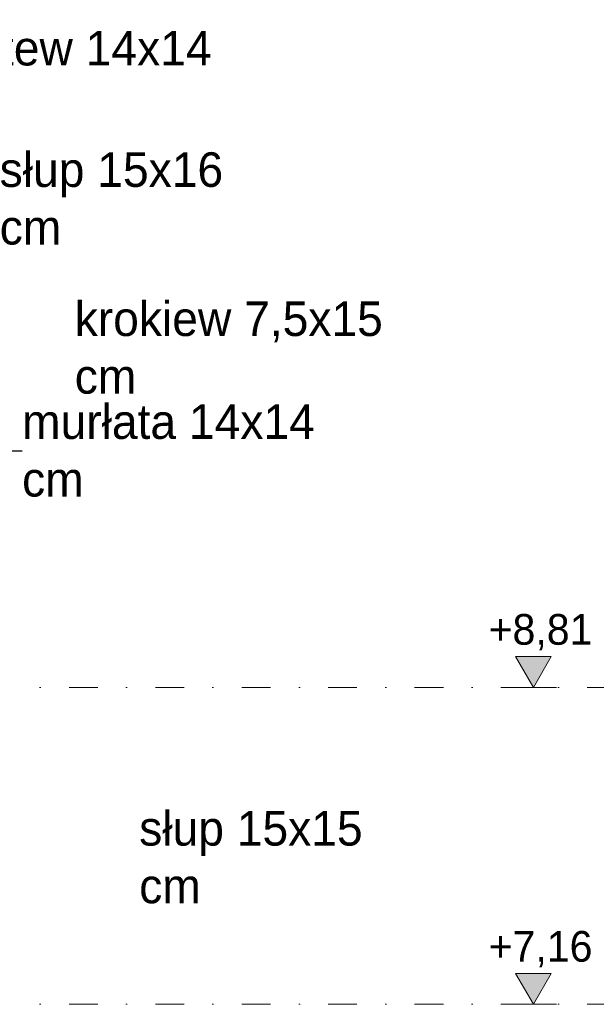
# Model space of a CAD drawing. Extents: x -613240 to -325500, y -25863 to 152403.
# Tile 130 of 254: x -338885 to -335880, y -5170 to -44. Entities that reach past the tile are written whole.
import ezdxf

# ---------------------------------------------------------------- set-up
doc = ezdxf.new("R2010")
doc.units = 0
doc.header["$MEASUREMENT"] = 0
doc.linetypes.add('Dot & Dashed', pattern=[450, 150, -150, 0, -150])
for name, color, linetype, lineweight in [('INWENT KONST. DREWNIANA_Nr_Pióra__21', 7, 'Continuous', 9), ('INWENT OPISY_Nr_Pióra__21', 7, 'Continuous', 9), ('INWENT WYMIARY_Nr_Pióra__21', 7, 'Continuous', 9)]:
    doc.layers.add(name, color=color, linetype=linetype, lineweight=lineweight)
doc.layers.add('INWENT WYMIARY', color=7, linetype='Continuous')
doc.styles.add('GENERATED_STYLE_1', font='txt')
doc.styles.add('GENERATED_STYLE_4', font='txt')
doc.dimstyles.new('GENERATED_STYLE__8', dxfattribs={"dimtxt": 0.18, "dimasz": 182.4, "dimexe": 0.18, "dimexo": 0.0625, "dimgap": 0.09, "dimtad": 0, "dimtih": 1, "dimtoh": 1, "dimdec": 4, "dimzin": 0, "dimdsep": 46, "dimcen": 0.09, "dimadec": 0, "dimazin": 0, "dimtfac": 1, "dimtdec": 4, "dimtmove": 0, "dimatfit": 3, "dimldrblk": 'ARROWHEAD_5', "dimfxl": 0, "dimtolj": 1, "dimtzin": 0, "dimarcsym": 0})

# ---------------------------------------------------------------- blocks, each defined once
blk = doc.blocks.new('Wymiary_95', base_point=(-336208.3, -3519.6))
at = {"layer": 'INWENT WYMIARY_Nr_Pióra__21', "linetype": 'Continuous'}
blk.add_hatch(color=256, dxfattribs=at).paths.add_polyline_path([(-336208.3, -3519.6), (-336301.1, -3359.6), (-336115.5, -3359.6)], flags=0)
for p, q in [((-336208.3, -3519.6), (-336301.1, -3359.6)), ((-336301.1, -3359.6), (-336115.5, -3359.6)), ((-336115.5, -3359.6), (-336208.3, -3519.6)), ((-336208.3, -3519.6), (-336328.3, -3519.6)), ((-336208.3, -3519.6), (-336088.3, -3519.6))]:
    blk.add_line(p, q, dxfattribs=at)
at = {"layer": 'INWENT WYMIARY_Nr_Pióra__21', "insert": (-336441.8, -3327.6), "char_height": 160, "attachment_point": 7, "style": 'GENERATED_STYLE_1'}
blk.add_mtext('{+8,81}', dxfattribs=at)
blk = doc.blocks.new('Wymiary_96', base_point=(-336208.3, -5169.6))
at = {"layer": 'INWENT WYMIARY_Nr_Pióra__21', "linetype": 'Continuous'}
blk.add_hatch(color=256, dxfattribs=at).paths.add_polyline_path([(-336208.3, -5169.6), (-336301.1, -5009.6), (-336115.5, -5009.6)], flags=0)
for p, q in [((-336208.3, -5169.6), (-336301.1, -5009.6)), ((-336301.1, -5009.6), (-336115.5, -5009.6)), ((-336115.5, -5009.6), (-336208.3, -5169.6)), ((-336208.3, -5169.6), (-336328.3, -5169.6)), ((-336208.3, -5169.6), (-336088.3, -5169.6))]:
    blk.add_line(p, q, dxfattribs=at)
at = {"layer": 'INWENT WYMIARY_Nr_Pióra__21', "insert": (-336441.8, -4977.6), "char_height": 160, "attachment_point": 7, "style": 'GENERATED_STYLE_1'}
blk.add_mtext('{+7,16}', dxfattribs=at)
blk = doc.blocks.new('ARROWHEAD_5')
at = {"color": 0, "linetype": 'Continuous', "lineweight": 0}
blk.add_line((0, 0), (-1, 0), dxfattribs=at)
blk.add_solid([(-1, 0.2679), (0, 0), (-1, -0.2679), (-1, 0.2679)], dxfattribs=at)

msp = doc.modelspace()

# ---------------------------------------------------------------- linework, layer by layer
at = {"layer": 'INWENT KONST. DREWNIANA_Nr_Pióra__21', "linetype": 'Dot & Dashed'}
for p, q in [((-331726.3, -3519.6), (-342105.5, -3519.6)), ((-331726.3, -5169.6), (-342105.5, -5169.6))]:
    msp.add_line(p, q, dxfattribs=at)

# ---------------------------------------------------------------- block references
at = {"layer": 'INWENT WYMIARY', "linetype": 'Continuous'}
for name, p in [('Wymiary_95', (-336208.3, -3519.6)), ('Wymiary_96', (-336208.3, -5169.6))]:
    msp.add_blockref(name, p, dxfattribs=at)

# ---------------------------------------------------------------- texts
at = {"layer": 'INWENT OPISY_Nr_Pióra__21', "linetype": 'Continuous', "char_height": 180, "attachment_point": 4, "style": 'GENERATED_STYLE_4'}
for s, insert, width in [('{płatew 14x14 cm}', (-339303.5, -343.6), 1558.59), ('{słup 15x16 cm}', (-338989, -975.8), 1340.05), ('{krokiew 7,5x15 cm}', (-338598.1, -1752.1), 1722.92), ('{murłata 14x14 cm}', (-338872.4, -2287.7), 1650.08), ('{słup 15x15 cm}', (-338262.1, -4404.8), 1340.05)]:
    msp.add_mtext(s, dxfattribs=dict(at, insert=insert, width=width))

# ---------------------------------------------------------------- leaders
at = {"layer": 'INWENT OPISY_Nr_Pióra__21', "linetype": 'Continuous', "annotation_type": 0, "has_hookline": 1, "hookline_direction": 0, "text_width": 1337.1}
msp.add_leader([(-339925.5, -3134.6), (-339150.9, -2287.7), (-338872.5, -2287.7)], dimstyle='GENERATED_STYLE__8', dxfattribs=at)

doc.saveas('drawing.dxf')
